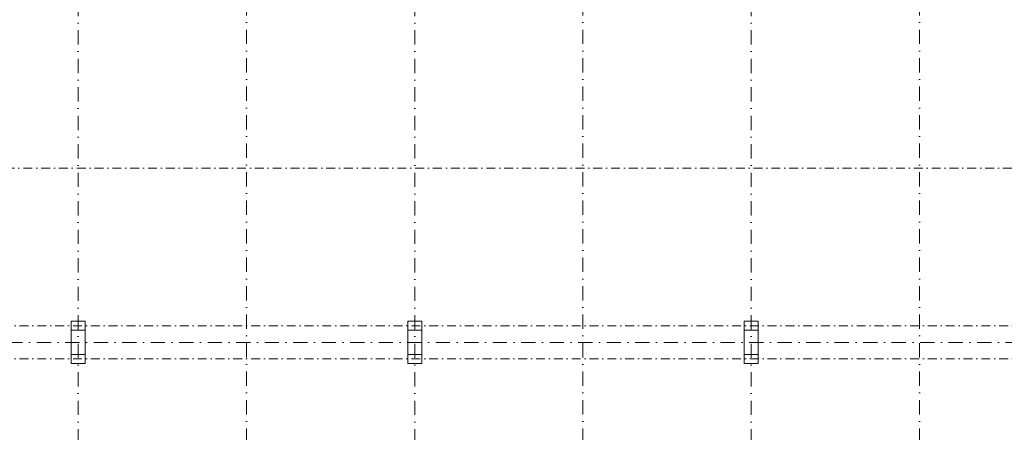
# Model space of a CAD drawing. Header units: millimetres. Extents: x -746391 to 410178, y -169697 to 100555.
# Tile 97 of 179: x 39914 to 75024, y 42172 to 56885. Entities that reach past the tile are written whole.
import ezdxf

# ---------------------------------------------------------------- set-up
doc = ezdxf.new("R2010")
doc.units = ezdxf.units.MM
for name, pattern in [('CENTERX2', [101.6, 63.5, -12.7, 12.7, -12.7]), ('DASHDOT', [25.4, 12.7, -6.35, 0, -6.35]), ('ČERCHOVANÁ', [25.4, 12.7, -6.35, 0, -6.35])]:
    doc.linetypes.add(name, pattern=pattern)
for name, color, linetype, lineweight in [('A99_N_kce-nad-vid', 9, 'DASHDOT', 5), ('A99_N_osy', 9, 'CENTERX2', 9), ('A99_S_kce-nad-vid', 9, 'DASHDOT', 5), ('A99_S_sloupy', 9, 'Continuous', 5)]:
    doc.layers.add(name, color=color, linetype=linetype, lineweight=lineweight)

msp = doc.modelspace()

# ---------------------------------------------------------------- linework, layer by layer
at = {"layer": 'A99_N_kce-nad-vid', "color": 1, "linetype": 'ČERCHOVANÁ', "lineweight": 9, "ltscale": 25}
msp.add_line((12100, 51594.7), (144450, 51594.7), dxfattribs=at)
at = {"layer": 'A99_N_osy', "linetype": 'DASHDOT', "ltscale": 40}
for p, q in [((42000, 100200), (42000, -5085)), ((54000, 100200), (54000, -5085)), ((66000, 100200), (66000, -5085)), ((187349.6, 45380), (6250, 45380))]:
    msp.add_line(p, q, dxfattribs=at)
for points in [[(48000, 22490), (48000, 84377.5)], [(60000, 22490), (60000, 84377.5)], [(72000, 22490), (72000, 84377.5)]]:
    msp.add_lwpolyline(points, dxfattribs=at)
at = {"layer": 'A99_S_kce-nad-vid', "linetype": 'DASHDOT', "ltscale": 25}
for p, q in [((6250, 45970), (150800, 45970)), ((6250, 44790), (150800, 44790))]:
    msp.add_line(p, q, dxfattribs=at)
at = {"layer": 'A99_S_sloupy', "linetype": 'Continuous', "ltscale": 2}
for points in [[(42250, 44630), (41750, 44630), (41750, 46130), (42250, 46130)], [(42250, 44630), (41750, 44630), (41750, 46130), (42250, 46130)], [(54250, 44630), (53750, 44630), (53750, 46130), (54250, 46130)], [(54250, 44630), (53750, 44630), (53750, 46130), (54250, 46130)], [(66250, 44630), (65750, 44630), (65750, 46130), (66250, 46130)], [(66250, 44630), (65750, 44630), (65750, 46130), (66250, 46130)]]:
    msp.add_lwpolyline(points, close=True, dxfattribs=at)
at = {"layer": 'A99_S_sloupy', "linetype": 'Continuous', "lineweight": 20, "ltscale": 2}
for points in [[(41750, 46130), (42250, 46130), (42250, 45810), (41750, 45810)], [(53750, 46130), (54250, 46130), (54250, 45810), (53750, 45810)], [(65750, 46130), (66250, 46130), (66250, 45810), (65750, 45810)], [(41750, 44950), (42250, 44950), (42250, 44630), (41750, 44630)], [(53750, 44950), (54250, 44950), (54250, 44630), (53750, 44630)], [(65750, 44950), (66250, 44950), (66250, 44630), (65750, 44630)]]:
    msp.add_lwpolyline(points, close=True, dxfattribs=at)

doc.saveas('drawing.dxf')
